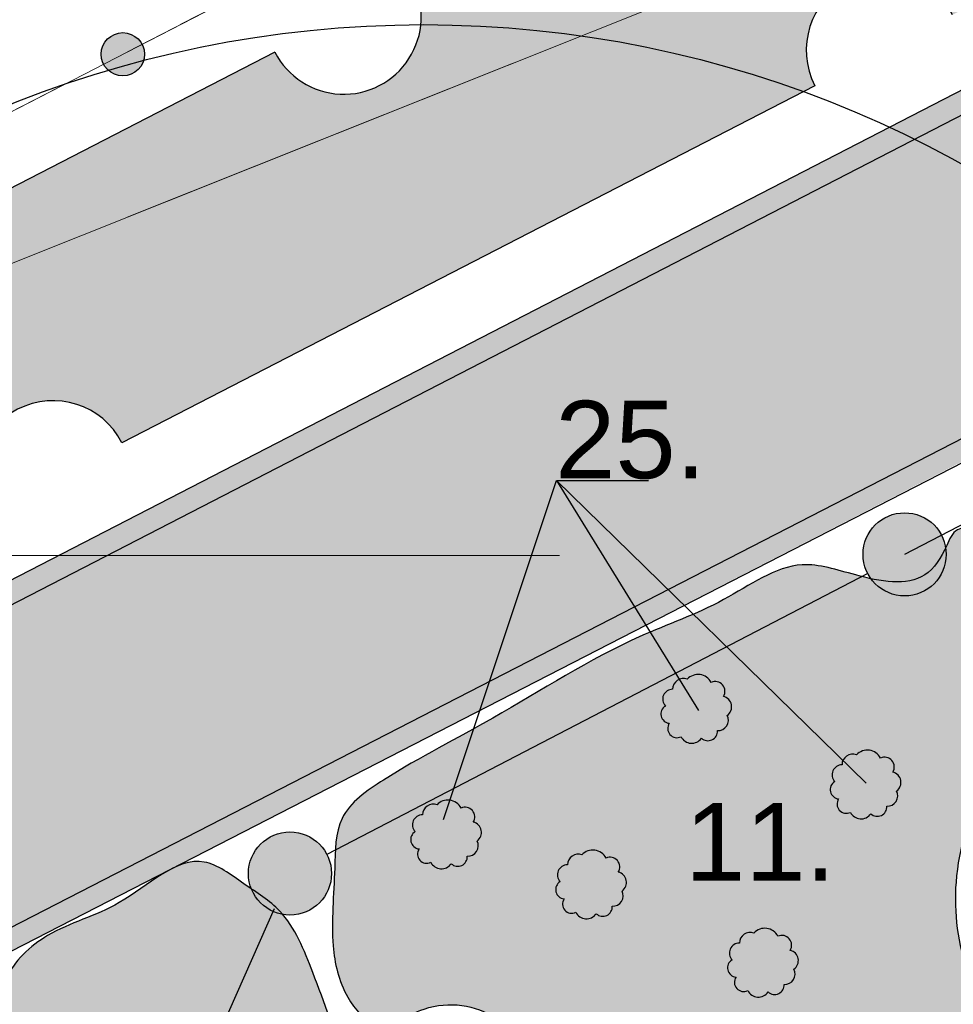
# Model space of a CAD drawing. Extents: x 5491059 to 5491327, y 5912942 to 5913063.
# Tile 25 of 49: x 5491200.55 to 5491203.92, y 5912998.38 to 5913001.93. Entities that reach past the tile are written whole.
import ezdxf

# ---------------------------------------------------------------- set-up
doc = ezdxf.new("R2010")
doc.units = 0
doc.linetypes.add('PRZER1-1', pattern=[1, 0.5, -0.5])
doc.linetypes.add('PRZER3-1', pattern=[2, 1.5, -0.5])
doc.layers.get('0').update_dxf_attribs({"linetype": 'CONTINUOUS'})
for name, color, linetype in [('AK_mała architektura', 7, 'CONTINUOUS'), ('AK_nawierzchnie', 21, 'CONTINUOUS'), ('AK_ogordzenie', 7, 'CONTINUOUS'), ('AK_pomocnicza', 7, 'CONTINUOUS'), ('AK_rośliny', 7, 'CONTINUOUS')]:
    doc.layers.add(name, color=color, linetype=linetype)
for name, color, linetype, lineweight in [('GESDZI', 7, 'CONTINUOUS', 18), ('GESKKL', 82, 'CONTINUOUS', 18), ('GESUZY', 96, 'CONTINUOUS', 18), ('GSSOTW', 7, 'CONTINUOUS', 18), ('Siatka krzyży', 7, 'CONTINUOUS', 18)]:
    doc.layers.add(name, color=color, linetype=linetype, lineweight=lineweight)
doc.styles.get("Standard").update_dxf_attribs({"font": 'txt.shx'})
doc.linetypes.add('OGRODZENIE2', pattern='A,6.35,-2.54,[132,ltypeshp.shx,S=2.54,R=0,X=-2.54,Y=0],-2.54,25.4', length=36.83)

# ---------------------------------------------------------------- blocks, each defined once
blk = doc.blocks.new('2')
at = {"linetype": 'Continuous', "lineweight": -3, "transparency": 33554534}
h = blk.add_hatch(color=97, dxfattribs=at)
h.dxf.hatch_style = 1
edge = h.paths.add_edge_path()
edge.add_line((5491222.5159, 5913012.815), (5491222.9739, 5913011.926))
edge.add_line((5491222.9739, 5913011.926), (5491221.828, 5913011.3356))
edge.add_arc((5491221.5794, 5913011.2075), 0.2797, 27.2589, 207.2589)
edge.add_line((5491221.3308, 5913011.0794), (5491218.8296, 5913009.7908))
edge.add_arc((5491218.581, 5913009.6627), 0.2797, 27.2589, 207.2589)
edge.add_line((5491218.3324, 5913009.5346), (5491215.8313, 5913008.2459))
edge.add_arc((5491215.5827, 5913008.1178), 0.2797, 27.2589, 207.2589)
edge.add_line((5491215.3341, 5913007.9898), (5491212.833, 5913006.7011))
edge.add_arc((5491212.5844, 5913006.573), 0.2797, 27.2589, 207.2589)
edge.add_line((5491212.3358, 5913006.4449), (5491209.8346, 5913005.1563))
edge.add_arc((5491209.586, 5913005.0282), 0.2797, 27.2589, 207.2589)
edge.add_line((5491209.3374, 5913004.9001), (5491206.8363, 5913003.6114))
edge.add_arc((5491206.5877, 5913003.4833), 0.2797, 27.2589, 207.2589)
edge.add_line((5491206.3391, 5913003.3553), (5491203.838, 5913002.0666))
edge.add_arc((5491203.5894, 5913001.9385), 0.2797, 27.2589, 207.2589)
edge.add_line((5491203.3408, 5913001.8104), (5491200.8396, 5913000.5218))
edge.add_arc((5491200.591, 5913000.3937), 0.2797, 27.2589, 207.2589)
edge.add_line((5491200.3424, 5913000.2656), (5491197.8413, 5912998.9769))
edge.add_arc((5491197.5927, 5912998.8488), 0.2797, 27.2589, 207.2589)
edge.add_line((5491197.3441, 5912998.7208), (5491196.4819, 5912998.2765))
edge.add_line((5491196.4819, 5912998.2765), (5491196.0239, 5912999.1655))
edge.add_line((5491196.0239, 5912999.1655), (5491198.3935, 5913000.3864))
edge.add_arc((5491198.6421, 5913000.5144), 0.2797, 207.2589, 387.2589)
edge.add_line((5491198.8907, 5913000.6425), (5491201.3918, 5913001.9312))
edge.add_arc((5491201.6404, 5913002.0593), 0.2797, 207.2589, 387.2589)
edge.add_line((5491201.889, 5913002.1874), (5491204.3902, 5913003.476))
edge.add_arc((5491204.6388, 5913003.6041), 0.2797, 207.2589, 387.2589)
edge.add_line((5491204.8874, 5913003.7322), (5491207.3885, 5913005.0209))
edge.add_arc((5491207.6371, 5913005.1489), 0.2797, 207.2589, 387.2589)
edge.add_line((5491207.8857, 5913005.277), (5491210.3868, 5913006.5657))
edge.add_arc((5491210.6354, 5913006.6938), 0.2797, 207.2589, 387.2589)
edge.add_line((5491210.884, 5913006.8219), (5491213.3852, 5913008.1105))
edge.add_arc((5491213.6338, 5913008.2386), 0.2797, 207.2589, 387.2589)
edge.add_line((5491213.8824, 5913008.3667), (5491216.3835, 5913009.6554))
edge.add_arc((5491216.6321, 5913009.7834), 0.2797, 207.2589, 387.2589)
edge.add_line((5491216.8807, 5913009.9115), (5491219.3818, 5913011.2002))
edge.add_arc((5491219.6304, 5913011.3283), 0.2797, 207.2589, 387.2589)
edge.add_line((5491219.879, 5913011.4564), (5491222.5159, 5913012.815))
at = {"layer": 'AK_nawierzchnie', "color": 18, "linetype": 'Continuous', "true_color": 0x000000}
for p, q in [((5491201.3918, 5913001.9312), (5491198.8907, 5913000.6425)), ((5491203.3408, 5913001.8104), (5491200.8396, 5913000.5218))]:
    blk.add_line(p, q, dxfattribs=at)
for centre, start, end in [((5491203.5894, 5913001.9385), 27.2589, 207.2589), ((5491201.6404, 5913002.0593), 207.2589, 27.2589), ((5491200.591, 5913000.3937), 27.2589, 207.2589)]:
    blk.add_arc(centre, 0.2797, start, end, dxfattribs=at)
blk = doc.blocks.new('1-flat-1')
at = {"layer": 'AK_nawierzchnie', "linetype": 'Continuous', "lineweight": -3, "true_color": 0xc7c8ca, "transparency": 33554534}
h = blk.add_hatch(color=9, dxfattribs=at)
h.dxf.hatch_style = 1
h.paths.add_polyline_path([(5491295.9612, 5913015.6875), (5491295.8796, 5913015.7342), (5491283.2886, 5913009.2468, 0.339514), (5491283.1534, 5913008.5809), (5491283.6667, 5913007.6484), (5491283.7332, 5913007.6933), (5491283.2253, 5913008.616, -0.339514), (5491283.3411, 5913009.1865)])
h.paths.add_polyline_path([(5491294.8079, 5913016.3478), (5491294.7264, 5913016.3944), (5491282.0106, 5913009.8416, 0.334526), (5491281.1458, 5913006.8458), (5491281.5065, 5913006.1922), (5491281.5731, 5913006.2371), (5491281.2158, 5913006.8845, -0.331158), (5491282.0473, 5913009.7705)])
h.paths.add_polyline_path([(5491283.7332, 5913007.6933), (5491283.6667, 5913007.6484), (5491286.7956, 5913001.9641), (5491286.8675, 5913001.9992)])
h.paths.add_polyline_path([(5491281.5731, 5913006.2371), (5491281.5065, 5913006.1922), (5491284.4667, 5913000.8296), (5491284.5387, 5913000.8647)])
at = {"layer": 'AK_nawierzchnie', "linetype": 'Continuous', "lineweight": -3, "transparency": 33554534}
h = blk.add_hatch(color=254, dxfattribs=at)
h.dxf.hatch_style = 1
h.paths.add_polyline_path([(5491295.8296, 5913015.6948), (5491294.7613, 5913016.3237), (5491283.6114, 5913010.5767), (5491284.7753, 5913010.0112)])
h.paths.add_polyline_path([(5491283.1534, 5913008.5809, -0.339514), (5491283.2886, 5913009.2468), (5491284.7753, 5913010.0112), (5491283.6114, 5913010.5767), (5491282.0473, 5913009.7705, 0.331158), (5491281.2158, 5913006.8845), (5491281.9014, 5913005.6424), (5491284.1049, 5913006.8524)])
h.paths.add_polyline_path([(5491284.1049, 5913006.8524), (5491281.9014, 5913005.6424), (5491287.5028, 5912995.4948, 0.411705), (5491288.8552, 5912995.1024), (5491289.2943, 5912995.3415, 0.416845), (5491289.6899, 5912996.7059)])
at = {"layer": 'AK_nawierzchnie', "color": 18, "linetype": 'Continuous', "lineweight": -3, "true_color": 0x000000}
for p, q in [((5491306.1929, 5913022.3034), (5491282.0106, 5913009.8416)), ((5491306.2277, 5913022.2313), (5491282.0473, 5913009.7705)), ((5491304.1811, 5913019.9887), (5491283.2886, 5913009.2468)), ((5491304.2177, 5913019.9176), (5491283.3411, 5913009.1865))]:
    blk.add_line(p, q, dxfattribs=at)
blk = doc.blocks.new('*U37')
at = {"layer": 'AK_rośliny', "linetype": 'OGRODZENIE2', "lineweight": -3, "true_color": 0x636466}
h = blk.add_hatch(color=251, dxfattribs=at)
h.dxf.hatch_style = 1
edge = h.paths.add_edge_path()
edge.add_arc((0.3089, -0.0005), 0.0782, -27.2589, 332.7411)
at = {"layer": 'AK_rośliny', "linetype": 'OGRODZENIE2', "lineweight": -3}
blk.add_circle((0.3089, -0.0005, -10.06), 0.0782, dxfattribs=at)
blk = doc.blocks.new('*U38')
at = {"layer": 'AK_mała architektura', "color": 0, "linetype": 'ByBlock', "lineweight": -2, "transparency": 16777216, "rotation": 27.25889615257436}
blk.add_blockref('*U37', (5491200.6493, 5913001.6685, 10.0636), dxfattribs=at)
blk = doc.blocks.new('3')
blk.add_circle((5491286.5479, 5913013.7819), 4)

msp = doc.modelspace()

# ---------------------------------------------------------------- hatches: boundary and pattern name
at = {"layer": 'AK_ogordzenie', "linetype": 'Continuous', "lineweight": -3, "true_color": 0x6a473c, "transparency": 33554597}
h = msp.add_hatch(color=17, dxfattribs=at)
h.dxf.hatch_style = 1
edge = h.paths.add_edge_path()
edge.add_arc((5491203.74603, 5913000.0045), 0.15, 0.56788, 360.56788)
h = msp.add_hatch(color=17, dxfattribs=at)
h.dxf.hatch_style = 1
edge = h.paths.add_edge_path()
edge.add_arc((5491201.52728, 5912998.85247), 0.15, 0.56788, 360.56788)
at = {"layer": 'AK_rośliny', "linetype": 'OGRODZENIE2', "lineweight": -3, "true_color": 0xad9f8a, "transparency": 33554534}
h = msp.add_hatch(color=253, dxfattribs=at)
h.dxf.hatch_style = 1
edge = h.paths.add_edge_path()
edge.add_spline(control_points=[(5491205.79361, 5913000.74172), (5491205.77255, 5913000.68024), (5491205.72707, 5913000.54743), (5491205.70609, 5913000.30937), (5491205.73181, 5913000.06744), (5491205.88248, 5912999.87119), (5491206.03477, 5912999.73761), (5491206.20363, 5912999.69098), (5491206.34523, 5912999.70616), (5491206.37512, 5912999.57373), (5491206.22599, 5912999.522), (5491206.06533, 5912999.41083), (5491205.84794, 5912999.2596), (5491205.76635, 5912999.08558), (5491205.65362, 5912999.0128), (5491205.54885, 5912999.0949), (5491205.49316, 5912999.24499), (5491205.32236, 5912999.4268), (5491205.0575, 5912999.52401), (5491204.83789, 5912999.56706), (5491204.71504, 5912999.58529), (5491204.62355, 5912999.60012), (5491204.72834, 5912999.8184), (5491204.60909, 5913000.07003), (5491204.35296, 5913000.15173), (5491204.15649, 5913000.15874), (5491204.03955, 5913000.13347), (5491203.9031, 5913000.21224), (5491204.24437, 5913000.34865), (5491204.49597, 5913000.46716), (5491204.97601, 5913000.70681), (5491205.33886, 5913000.93157), (5491205.61524, 5913001.08958), (5491205.80039, 5913001.04144), (5491205.87645, 5913000.91601), (5491205.83257, 5913000.82345), (5491205.81036, 5913000.76051), (5491205.79776, 5913000.74638), (5491205.79361, 5913000.74172)], knot_values=[0, 0, 0, 0, 0.194092, 0.4192689, 0.7168533, 0.8897098, 1.1526264, 1.2996782, 1.4251299, 1.5103093, 1.5966375, 1.8334524, 2.1357146, 2.3560282, 2.3960318, 2.5152871, 2.665523, 2.8993367, 3.2228759, 3.5026325, 3.5563925, 3.611982, 3.7351124, 4.0747953, 4.3556035, 4.4905475, 4.6664926, 4.7050434, 4.9036308, 5.2841402, 5.872671, 6.3562571, 6.6226915, 6.7777821, 6.8765797, 7.0192316, 7.0570327, 7.0756179, 7.0756179, 7.0756179, 7.0756179], degree=3, periodic=0)
at = {"layer": 'AK_rośliny', "linetype": 'OGRODZENIE2', "lineweight": -3, "true_color": 0xaad095, "transparency": 33554534}
h = msp.add_hatch(color=253, dxfattribs=at)
h.dxf.hatch_style = 1
edge = h.paths.add_edge_path()
edge.add_spline(control_points=[(5491203.98588, 5913000.09949), (5491204.04435, 5913000.10434), (5491204.16712, 5913000.11452), (5491204.32806, 5913000.09287), (5491204.47516, 5913000.06811), (5491204.59739, 5912999.98551), (5491204.6281, 5912999.83535), (5491204.66155, 5912999.68017), (5491204.50548, 5912999.52138), (5491204.24122, 5912999.46472), (5491204.01435, 5912999.17728), (5491203.90836, 5912998.84014), (5491203.94962, 5912998.51189), (5491204.10254, 5912998.23926), (5491204.28486, 5912997.99595), (5491204.54897, 5912997.96041), (5491204.63938, 5912997.76881), (5491204.48778, 5912997.59198), (5491204.43133, 5912997.33575), (5491204.31057, 5912997.15336), (5491204.21688, 5912996.97584), (5491203.90475, 5912997.04041), (5491203.54566, 5912997.05646), (5491203.10826, 5912997.08897), (5491202.83723, 5912997.09154), (5491202.65925, 5912997.03864), (5491202.55252, 5912997.18386), (5491202.42889, 5912997.25883), (5491202.2818, 5912997.39452), (5491202.33445, 5912997.62804), (5491202.57292, 5912997.79933), (5491202.40461, 5912998.07991), (5491202.31958, 5912998.3608), (5491202.03069, 5912998.40376), (5491201.84481, 5912998.2641), (5491201.71125, 5912998.42104), (5491201.66931, 5912998.61885), (5491201.69192, 5912998.83407), (5491201.68906, 5912999.07231), (5491201.94071, 5912999.24534), (5491202.30423, 5912999.42681), (5491202.70227, 5912999.68844), (5491203.08815, 5912999.81915), (5491203.33799, 5913000.00446), (5491203.58012, 5912999.92142), (5491203.80528, 5912999.87804), (5491203.89157, 5913000.01278), (5491203.92024, 5913000.0919), (5491203.96137, 5913000.1008), (5491203.978, 5913000.09991), (5491203.98588, 5913000.09949)], knot_values=[0, 0, 0, 0, 0.1755403, 0.36862, 0.484274, 0.6239774, 0.7746668, 0.9336159, 1.0628638, 1.3856408, 1.7209744, 2.0977992, 2.4281633, 2.6749438, 3.0388753, 3.2876192, 3.3919072, 3.6053309, 3.8969351, 4.179502, 4.2779987, 4.4476213, 4.9906148, 5.4575987, 5.7229794, 5.8294695, 5.9610264, 6.1943051, 6.2879963, 6.5335726, 6.7804097, 7.051702, 7.3604429, 7.6167278, 7.7994038, 7.9380139, 8.1307194, 8.4113355, 8.5932603, 8.7974323, 9.2511558, 9.8580278, 10.1878756, 10.4977462, 10.6949812, 10.9439925, 11.0763746, 11.1451617, 11.1716207, 11.1954194, 11.1954194, 11.1954194, 11.1954194], degree=3, periodic=0)
at = {"layer": 'AK_rośliny', "linetype": 'Continuous', "lineweight": -3, "true_color": 0x9e247b, "transparency": 33554534}
h = msp.add_hatch(color=224, dxfattribs=at)
h.dxf.hatch_style = 1
edge = h.paths.add_edge_path()
edge.add_arc((5491202.9476, 5912999.51728), 0.03891, 69.67239, 179.67239)
edge.add_arc((5491202.90843, 5912999.48171), 0.03579, 89.57149, 223.53699)
edge.add_arc((5491202.89984, 5912999.42817), 0.03371, 120.98194, 264.48693)
edge.add_arc((5491202.92393, 5912999.37584), 0.03316, 145.51091, 296.90909)
edge.add_arc((5491202.97724, 5912999.36545), 0.04283, 206.60392, 325.38087)
edge.add_arc((5491203.03598, 5912999.3664), 0.03452, 227.09348, 363.42528)
edge.add_arc((5491203.07241, 5912999.40599), 0.03758, 266.98592, 387.16033)
edge.add_arc((5491203.08349, 5912999.45411), 0.0382, 305.83676, 436.86288)
edge.add_arc((5491203.09217, 5912999.49131), 0.00000000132, 135, 225)
edge.add_arc((5491203.06231, 5912999.50992), 0.03518, 328.06677, 474.01404)
edge.add_arc((5491203.00043, 5912999.51724), 0.05365, 27.54979, 137.10545)
h = msp.add_hatch(color=224, dxfattribs=at)
h.dxf.hatch_style = 1
edge = h.paths.add_edge_path()
edge.add_arc((5491203.55891, 5912999.24427), 0.03891, 69.67239, 179.67239)
edge.add_arc((5491203.51973, 5912999.20871), 0.03579, 89.57149, 223.53699)
edge.add_arc((5491203.51114, 5912999.15516), 0.03371, 120.98194, 264.48693)
edge.add_arc((5491203.53524, 5912999.10283), 0.03316, 145.51091, 296.90909)
edge.add_arc((5491203.58854, 5912999.09244), 0.04283, 206.60392, 325.38087)
edge.add_arc((5491203.64728, 5912999.09339), 0.03452, 227.09348, 363.42528)
edge.add_arc((5491203.68371, 5912999.13299), 0.03758, 266.98592, 387.16033)
edge.add_arc((5491203.69479, 5912999.18111), 0.0382, 305.83676, 436.86288)
edge.add_arc((5491203.70347, 5912999.2183), 0.00000000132, 135, 225)
edge.add_arc((5491203.67361, 5912999.23691), 0.03518, 328.06677, 474.01404)
edge.add_arc((5491203.61173, 5912999.24423), 0.05365, 27.54979, 137.10545)
h = msp.add_hatch(color=224, dxfattribs=at)
h.dxf.hatch_style = 1
edge = h.paths.add_edge_path()
edge.add_arc((5491202.04455, 5912999.06381), 0.03891, 69.67239, 179.67239)
edge.add_arc((5491202.00537, 5912999.02825), 0.03579, 89.57149, 223.53699)
edge.add_arc((5491201.99678, 5912998.9747), 0.03371, 120.98194, 264.48693)
edge.add_arc((5491202.02088, 5912998.92237), 0.03316, 145.51091, 296.90909)
edge.add_arc((5491202.07418, 5912998.91198), 0.04283, 206.60392, 325.38087)
edge.add_arc((5491202.13292, 5912998.91293), 0.03452, 227.09348, 363.42528)
edge.add_arc((5491202.16935, 5912998.95252), 0.03758, 266.98592, 387.16033)
edge.add_arc((5491202.18043, 5912999.00065), 0.0382, 305.83676, 436.86288)
edge.add_arc((5491202.18911, 5912999.03784), 0.00000000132, 135, 225)
edge.add_arc((5491202.15925, 5912999.05645), 0.03518, 328.06677, 474.01404)
edge.add_arc((5491202.09737, 5912999.06377), 0.05365, 27.54979, 137.10545)
at = {"layer": 'AK_rośliny', "linetype": 'Continuous', "lineweight": -3, "true_color": 0xd19cc7, "transparency": 33554534}
h = msp.add_hatch(color=9, dxfattribs=at)
h.dxf.hatch_style = 1
edge = h.paths.add_edge_path()
edge.add_spline(control_points=[(5491202.61442, 5912996.94146), (5491202.6095, 5912996.8971), (5491202.59538, 5912996.76974), (5491202.49268, 5912996.56004), (5491202.22199, 5912996.4489), (5491201.92736, 5912996.35925), (5491201.66051, 5912996.3844), (5491201.38302, 5912996.41159), (5491201.23241, 5912996.79193), (5491201.04761, 5912997.09408), (5491200.82637, 5912997.57404), (5491200.62756, 5912997.90292), (5491200.48183, 5912998.25747), (5491200.46996, 5912998.48226), (5491200.66703, 5912998.66192), (5491200.92992, 5912998.72041), (5491201.1664, 5912998.96202), (5491201.36157, 5912998.81122), (5491201.52533, 5912998.71133), (5491201.66817, 5912998.34996), (5491201.81324, 5912997.92632), (5491201.91771, 5912997.47707), (5491202.13281, 5912997.29728), (5491202.31904, 5912997.2589), (5491202.46319, 5912997.14146), (5491202.61028, 5912997.05597), (5491202.61346, 5912996.96788), (5491202.61442, 5912996.94146)], knot_values=[0, 0, 0, 0, 0.1342926, 0.3855847, 0.6492182, 0.9796485, 1.2999871, 1.4603227, 1.7662659, 2.3752196, 2.5868326, 3.3416673, 3.5225401, 3.7438591, 3.9613265, 4.2462824, 4.585973, 4.7490451, 4.9118138, 5.163106, 5.8551707, 6.3142323, 6.4716381, 6.6689663, 6.8635454, 7.041769, 7.1181443, 7.1181443, 7.1181443, 7.1181443], degree=3, periodic=0)
at = {"layer": 'AK_rośliny', "linetype": 'Continuous', "lineweight": -3, "true_color": 0x9e247b, "transparency": 33554534}
h = msp.add_hatch(color=224, dxfattribs=at)
h.dxf.hatch_style = 1
edge = h.paths.add_edge_path()
edge.add_arc((5491202.56786, 5912998.88335), 0.03891, 69.67239, 179.67239)
edge.add_arc((5491202.52869, 5912998.84779), 0.03579, 89.57149, 223.53699)
edge.add_arc((5491202.52009, 5912998.79424), 0.03371, 120.98194, 264.48693)
edge.add_arc((5491202.54419, 5912998.74191), 0.03316, 145.51091, 296.90909)
edge.add_arc((5491202.59749, 5912998.73152), 0.04283, 206.60392, 325.38087)
edge.add_arc((5491202.65624, 5912998.73247), 0.03452, 227.09348, 363.42528)
edge.add_arc((5491202.69267, 5912998.77206), 0.03758, 266.98592, 387.16033)
edge.add_arc((5491202.70374, 5912998.82018), 0.0382, 305.83676, 436.86288)
edge.add_arc((5491202.71242, 5912998.85738), 0.00000000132, 135, 225)
edge.add_arc((5491202.68256, 5912998.87599), 0.03518, 328.06677, 474.01404)
edge.add_arc((5491202.62068, 5912998.88331), 0.05365, 27.54979, 137.10545)
at = {"layer": 'AK_rośliny', "linetype": 'Continuous', "lineweight": -3, "true_color": 0x2f6339, "transparency": 33554534}
h = msp.add_hatch(dxfattribs=at)
h.set_pattern_fill('ANSI38', color=119, scale=0.09)
h.set_pattern_definition([(45, (5491200.9552, 5912991.19505), (-0.202056, 0.202056), []), (135, (5491200.9552, 5912991.19505), (-0.606167, 0.202056), [0.714375, -0.428625])])
edge = h.paths.add_edge_path()
edge.add_arc((5491196.76553, 5912997.94177), 0.13233, 153.85694, 263.85694)
edge.add_arc((5491196.9555, 5912997.71), 0.2274, 153.85694, 263.85694)
edge.add_arc((5491197.13373, 5912997.38448), 0.22565, 153.85694, 263.85694)
edge.add_arc((5491197.223, 5912997.10446), 0.12634, 153.85694, 263.85694)
edge.add_arc((5491197.3729, 5912996.89863), 0.18205, 153.85694, 263.85694)
edge.add_arc((5491197.5596, 5912996.61643), 0.22968, 153.85694, 263.85694)
edge.add_arc((5491197.68638, 5912996.31379), 0.16861, 153.85694, 263.85694)
edge.add_arc((5491197.87692, 5912996.04377), 0.23235, 153.85694, 263.85694)
edge.add_arc((5491198.03921, 5912995.72089), 0.20848, 153.85694, 263.85694)
edge.add_arc((5491198.16433, 5912995.44124), 0.16424, 153.85694, 263.85694)
edge.add_arc((5491198.30008, 5912995.2027), 0.17079, 153.85694, 263.85694)
edge.add_arc((5491198.41176, 5912994.96909), 0.14478, 153.85694, 263.85694)
edge.add_arc((5491198.5878, 5912994.73114), 0.21335, 153.85694, 263.85694)
edge.add_arc((5491198.73003, 5912994.438), 0.18387, 153.85694, 263.85694)
edge.add_arc((5491198.92058, 5912994.152), 0.23418, 153.85694, 263.85694)
edge.add_arc((5491199.03753, 5912993.84946), 0.1582, 153.85694, 263.85694)
edge.add_arc((5491199.21581, 5912993.59635), 0.21745, 153.85694, 263.85694)
edge.add_arc((5491199.36355, 5912993.29621), 0.1905, 153.85694, 263.85694)
edge.add_arc((5491199.52236, 5912993.01885), 0.19962, 153.85694, 263.85694)
edge.add_arc((5491199.66228, 5912992.74121), 0.17966, 153.85694, 263.85694)
edge.add_arc((5491199.78288, 5912992.49396), 0.15575, 153.85694, 263.85694)
edge.add_arc((5491199.97062, 5912992.23877), 0.2277, 153.85694, 263.85694)
edge.add_arc((5491200.1294, 5912991.92248), 0.20402, 153.85694, 263.85694)
edge.add_arc((5491200.26799, 5912991.64089), 0.1787, 153.85694, 263.85694)
edge.add_arc((5491200.39428, 5912991.39184), 0.16199, 153.85694, 263.85694)
edge.add_arc((5491200.55922, 5912991.14131), 0.20304, 153.85694, 263.85694)
edge.add_arc((5491200.68011, 5912990.86943), 0.15887, 153.85694, 263.85694)
edge.add_arc((5491200.8521, 5912990.61871), 0.21052, 153.85694, 263.85694)
edge.add_arc((5491200.95631, 5912990.34719), 0.14119, 153.85694, 263.85694)
edge.add_arc((5491201.05553, 5912990.1507), 0.12735, 153.85694, 263.85694)
edge.add_arc((5491201.19357, 5912989.94964), 0.16896, 153.85694, 263.85694)
edge.add_arc((5491201.38556, 5912989.67854), 0.23401, 153.85694, 263.85694)
edge.add_arc((5491201.54592, 5912989.35487), 0.20653, 153.85694, 263.85694)
edge.add_arc((5491201.63827, 5912989.09336), 0.12749, 153.85694, 263.85694)
edge.add_arc((5491201.74664, 5912988.90671), 0.13592, 153.85694, 263.85694)
edge.add_arc((5491201.85185, 5912988.71279), 0.13341, 153.85694, 263.85694)
edge.add_arc((5491201.9558, 5912988.52212), 0.13169, 153.85694, 263.85694)
edge.add_arc((5491202.09818, 5912988.31438), 0.17431, 153.85694, 263.85694)
edge.add_arc((5491202.27381, 5912988.04572), 0.21642, 153.85694, 263.85694)
edge.add_arc((5491202.39919, 5912987.75763), 0.16547, 153.85694, 263.85694)
edge.add_arc((5491202.50936, 5912987.53035), 0.14245, 153.85697, 263.85697)
edge.add_arc((5491202.63083, 5912987.32162), 0.15229, 153.85698, 263.85698)
edge.add_arc((5491202.73152, 5912987.11278), 0.13032, 153.85705, 263.85704)
edge.add_arc((5491202.94012, 5912986.87397), 0.24791, 153.85728, 263.85728)
edge.add_arc((5491203.095, 5912986.53845), 0.20207, 153.85785, 263.85785)
edge.add_arc((5491203.26438, 5912986.2438), 0.21276, 153.8594, 263.85939)
edge.add_arc((5491203.45202, 5912985.92903), 0.23436, 153.86727, 263.86727)
edge.add_arc((5491203.58798, 5912985.61709), 0.17931, 153.88336, 263.88336)
edge.add_arc((5491203.78359, 5912985.3337), 0.23906, 153.91924, 263.91924)
edge.add_arc((5491203.90992, 5912985.02211), 0.16869, 154.02578, 264.02578)
edge.add_arc((5491204.1094, 5912984.75388), 0.23916, 155.1645, 265.1645)
edge.add_arc((5491204.27484, 5912984.4338), 0.20282, 156.22116, 266.22116)
edge.add_arc((5491204.45798, 5912984.1433), 0.21536, 155.84513, 265.84513)
edge.add_arc((5491204.65989, 5912983.82827), 0.23949, 155.25895, 265.25895)
edge.add_arc((5491204.81649, 5912983.71245), 0.21496, 214.85436, 324.85436)
edge.add_arc((5491205.01475, 5912983.72609), 0.13922, 260.70748, 370.70748)
edge.add_arc((5491205.06775, 5912983.94892), 0.21405, 293.04359, 403.04359)
edge.add_arc((5491205.08169, 5912984.13152), 0.14709, 345.63088, 455.63088)
edge.add_arc((5491204.83783, 5912984.26248), 0.22994, 3.84807, 113.84807)
edge.add_arc((5491204.62027, 5912984.52993), 0.13707, 335.36277, 445.36276)
edge.add_arc((5491204.50762, 5912984.72472), 0.13673, 334.82143, 444.82143)
edge.add_arc((5491204.33106, 5912984.95224), 0.20983, 334.19275, 444.19274)
edge.add_arc((5491204.20842, 5912985.23056), 0.15981, 334.19275, 444.19275)
edge.add_arc((5491204.04231, 5912985.4777), 0.20247, 334.19275, 444.19275)
edge.add_arc((5491203.94596, 5912985.73563), 0.12979, 334.19275, 444.19274)
edge.add_arc((5491203.80322, 5912985.94012), 0.17314, 334.19275, 444.19274)
edge.add_arc((5491203.67882, 5912986.181), 0.15764, 334.19275, 444.19275)
edge.add_arc((5491203.55543, 5912986.40521), 0.15478, 334.19275, 444.19275)
edge.add_arc((5491203.35668, 5912986.66288), 0.23816, 334.19275, 444.19275)
edge.add_arc((5491203.22747, 5912986.97395), 0.17029, 334.19274, 444.19275)
edge.add_arc((5491203.09711, 5912987.21474), 0.16395, 334.19275, 444.19275)
edge.add_arc((5491202.89929, 5912987.48153), 0.23816, 334.19275, 444.19275)
edge.add_arc((5491202.79591, 5912987.78011), 0.1416, 334.19275, 444.19275)
edge.add_arc((5491202.59692, 5912988.02414), 0.23696, 334.19275, 444.19275)
edge.add_arc((5491202.46867, 5912988.33349), 0.16909, 334.19275, 444.19275)
edge.add_arc((5491202.37128, 5912988.55708), 0.12718, 334.19275, 444.19275)
edge.add_arc((5491202.20591, 5912988.7698), 0.19798, 334.19275, 444.19275)
edge.add_arc((5491202.02759, 5912989.06269), 0.22033, 334.19275, 444.19275)
edge.add_arc((5491201.89394, 5912989.3573), 0.17322, 334.19275, 444.19274)
edge.add_arc((5491201.78772, 5912989.58947), 0.13745, 334.19275, 444.19275)
edge.add_arc((5491201.62711, 5912989.81061), 0.19386, 334.19275, 444.19275)
edge.add_arc((5491201.42845, 5912990.10902), 0.24245, 334.19275, 444.19275)
edge.add_arc((5491201.28912, 5912990.42946), 0.18202, 334.19275, 444.19275)
edge.add_arc((5491201.13173, 5912990.69557), 0.19529, 334.19275, 444.19274)
edge.add_arc((5491200.96359, 5912990.98071), 0.20871, 334.19275, 444.19275)
edge.add_arc((5491200.82445, 5912991.26585), 0.17801, 334.19275, 444.19275)
edge.add_arc((5491200.68982, 5912991.51676), 0.16955, 334.19275, 444.19275)
edge.add_arc((5491200.57051, 5912991.75144), 0.15159, 334.19275, 444.19275)
edge.add_arc((5491200.41725, 5912991.98378), 0.18727, 334.19275, 444.19275)
edge.add_arc((5491200.307, 5912992.23257), 0.14351, 334.19275, 444.19275)
edge.add_arc((5491200.10033, 5912992.48231), 0.2457, 334.19275, 444.19275)
edge.add_arc((5491199.91879, 5912992.82656), 0.22926, 334.19264, 444.19263)
edge.add_arc((5491199.73302, 5912993.1557), 0.23212, 334.19235, 444.19235)
edge.add_arc((5491199.58054, 5912993.47172), 0.19547, 334.19151, 444.19151)
edge.add_arc((5491199.41405, 5912993.75628), 0.20691, 334.1879, 444.1879)
edge.add_arc((5491199.24891, 5912994.05221), 0.20675, 334.17055, 444.17055)
edge.add_arc((5491199.08662, 5912994.34672), 0.20368, 334.14284, 444.14284)
edge.add_arc((5491198.89336, 5912994.65363), 0.23811, 334.02156, 444.02156)
edge.add_arc((5491198.73665, 5912994.97997), 0.20239, 333.74777, 443.74777)
edge.add_arc((5491198.54676, 5912995.28874), 0.23767, 333.08526, 443.08526)
edge.add_arc((5491198.45056, 5912995.59184), 0.14174, 331.71534, 441.71534)
edge.add_arc((5491198.29407, 5912995.83901), 0.2067, 328.85439, 438.85439)
edge.add_arc((5491198.16819, 5912996.15284), 0.19957, 326.19719, 436.19719)
edge.add_arc((5491198.08319, 5912996.44512), 0.16518, 323.40536, 433.40536)
edge.add_arc((5491197.97772, 5912996.76209), 0.22017, 313.89176, 423.89177)
edge.add_arc((5491197.97884, 5912997.08318), 0.15619, 307.8187, 417.8187)
edge.add_arc((5491197.9546, 5912997.41908), 0.23028, 297.80611, 407.80611)
edge.add_arc((5491198.03162, 5912997.80776), 0.23148, 289.60023, 399.60023)
edge.add_arc((5491198.17631, 5912998.08133), 0.13044, 284.96087, 394.96087)
edge.add_arc((5491198.23631, 5912998.35104), 0.20053, 283.52419, 393.52419)
edge.add_arc((5491198.3115, 5912998.66656), 0.22448, 294.18887, 404.18887)
edge.add_arc((5491198.3451, 5912998.74157), 0.15119, 32.60054, 142.60054)
edge.add_arc((5491198.12152, 5912998.65007), 0.21052, 60.55839, 170.55839)
edge.add_arc((5491197.83673, 5912998.53229), 0.17072, 63.14467, 173.14467)
edge.add_arc((5491197.59517, 5912998.41021), 0.15964, 63.16728, 173.16728)
edge.add_arc((5491197.36199, 5912998.27948), 0.16731, 63.49518, 173.49518)
edge.add_arc((5491197.13506, 5912998.17658), 0.13613, 63.52147, 173.52147)
edge.add_arc((5491196.89044, 5912997.9724), 0.24527, 63.5216, 173.5216)
at = {"layer": 'AK_rośliny', "linetype": 'Continuous', "lineweight": -3, "true_color": 0x9e247b, "transparency": 33554534}
h = msp.add_hatch(color=224, dxfattribs=at)
h.dxf.hatch_style = 1
edge = h.paths.add_edge_path()
edge.add_arc((5491203.18842, 5912998.60109), 0.03891, 69.67239, 179.67239)
edge.add_arc((5491203.14925, 5912998.56552), 0.03579, 89.57149, 223.53699)
edge.add_arc((5491203.14066, 5912998.51198), 0.03371, 120.98194, 264.48693)
edge.add_arc((5491203.16475, 5912998.45965), 0.03316, 145.51091, 296.90909)
edge.add_arc((5491203.21805, 5912998.44926), 0.04283, 206.60392, 325.38087)
edge.add_arc((5491203.2768, 5912998.45021), 0.03452, 227.09348, 363.42528)
edge.add_arc((5491203.31323, 5912998.4898), 0.03758, 266.98592, 387.16033)
edge.add_arc((5491203.3243, 5912998.53792), 0.0382, 305.83676, 436.86288)
edge.add_arc((5491203.33299, 5912998.57512), 0.00000000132, 135, 225)
edge.add_arc((5491203.30313, 5912998.59373), 0.03518, 328.06677, 474.01404)
edge.add_arc((5491203.24124, 5912998.60105), 0.05365, 27.54979, 137.10545)

# ---------------------------------------------------------------- linework, layer by layer
at = {"color": 251, "linetype": 'Continuous', "lineweight": 0, "true_color": 0x636466}
msp.add_line((5491204.19, 5913002.52, -0.02), (5491200, 5913000.84544, -0.02), dxfattribs=at)
at = {"layer": 'AK_ogordzenie', "linetype": 'Continuous', "lineweight": -3}
for p, q in [((5491205.83165, 5913001.0874, -0.02), (5491203.74603, 5913000.0045, -0.02)), ((5491203.61291, 5912999.93537, -0.02), (5491201.66041, 5912998.92159, -0.02)), ((5491200.99459, 5912997.65123, -0.02), (5491201.4711, 5912998.72578, -0.02))]:
    msp.add_line(p, q, dxfattribs=at)
for centre in [(5491203.74603, 5913000.0045, -0.02), (5491201.52728, 5912998.85247, -0.02)]:
    msp.add_circle(centre, 0.15, dxfattribs=at)
at = {"layer": 'AK_pomocnicza', "linetype": 'Continuous', "lineweight": -3}
for points in [[(5491203.98588, 5913000.09949, -0.02), (5491204.16122, 5913000.10799, -0.02), (5491204.35327, 5913000.08814, -0.02), (5491204.46586, 5913000.06167, -0.02), (5491204.57844, 5912999.97896, -0.02), (5491204.62811, 5912999.83669, -0.02), (5491204.63474, 5912999.67788, -0.02), (5491204.55195, 5912999.57862, -0.02), (5491204.26387, 5912999.43305, -0.02), (5491204.04201, 5912999.18159, -0.02), (5491203.93274, 5912998.82096, -0.02), (5491203.97578, 5912998.49341, -0.02), (5491204.08845, 5912998.27385, -0.02), (5491204.34307, 5912998.01383, -0.02), (5491204.56559, 5912997.90266, -0.02), (5491204.60798, 5912997.80737, -0.02), (5491204.52321, 5912997.6115, -0.02), (5491204.41471, 5912997.34084, -0.02), (5491204.27949, 5912997.09272, -0.02), (5491204.22122, 5912997.01332, -0.02), (5491204.05168, 5912997.00802, -0.02), (5491203.51127, 5912997.06096, -0.02), (5491203.04504, 5912997.08743, -0.02), (5491202.78013, 5912997.07155, -0.02), (5491202.67417, 5912997.06096, -0.02), (5491202.5735, 5912997.14566, -0.02), (5491202.39337, 5912997.29388, -0.02), (5491202.32979, 5912997.3627, -0.02), (5491202.36158, 5912997.60621, -0.02), (5491202.50463, 5912997.80737, -0.02), (5491202.42516, 5912998.06676, -0.02), (5491202.26621, 5912998.33145, -0.02), (5491202.0119, 5912998.36321, -0.02), (5491201.83707, 5912998.31027, -0.02), (5491201.7364, 5912998.40556, -0.02), (5491201.68342, 5912998.59084, -0.02), (5491201.68872, 5912998.8714, -0.02), (5491201.71521, 5912999.05139, -0.02), (5491201.86516, 5912999.18996, -0.02), (5491202.25999, 5912999.41351, -0.02), (5491202.79073, 5912999.70781, -0.02), (5491203.09246, 5912999.84107, -0.02), (5491203.37573, 5912999.96668, -0.02), (5491203.56955, 5912999.93014, -0.02), (5491203.81856, 5912999.93014, -0.02), (5491203.89803, 5913000.03602, -0.02), (5491203.93648, 5913000.09306, -0.02), (5491203.96209, 5913000.09971, -0.02), (5491203.98588, 5913000.09949, -0.02)], [(5491202.61442, 5912996.94146, -0.02), (5491202.59398, 5912996.80873, -0.02), (5491202.47476, 5912996.58751, -0.02), (5491202.24315, 5912996.46159, -0.02), (5491201.92297, 5912996.37991, -0.02), (5491201.6028, 5912996.39012, -0.02), (5491201.44611, 5912996.42416, -0.02), (5491201.2724, 5912996.676, -0.02), (5491200.9931, 5912997.21712, -0.02), (5491200.90113, 5912997.40771, -0.02), (5491200.55692, 5912998.07949, -0.02), (5491200.49561, 5912998.24966, -0.02), (5491200.50242, 5912998.47087, -0.02), (5491200.65241, 5912998.62834, -0.02), (5491200.91127, 5912998.74745, -0.02), (5491201.21783, 5912998.8938, -0.02), (5491201.36088, 5912998.81552, -0.02), (5491201.49032, 5912998.71682, -0.02), (5491201.60953, 5912998.49561, -0.02), (5491201.82752, 5912997.83878, -0.02), (5491202.00486, 5912997.41535, -0.02), (5491202.12748, 5912997.31665, -0.02), (5491202.31141, 5912997.24518, -0.02), (5491202.4749, 5912997.13968, -0.02), (5491202.60433, 5912997.01716, -0.02), (5491202.61442, 5912996.94146, -0.02)]]:
    msp.add_spline(points, degree=3, dxfattribs=at)
at = {"layer": 'AK_rośliny', "linetype": 'Continuous', "lineweight": -3}
for p, q in [((5491202.08148, 5912999.04711, -0.02), (5491202.48976, 5913000.27091, -0.02)), ((5491202.48976, 5913000.27091, -0.02), (5491203.00184, 5912999.44121, -0.02)), ((5491203.60734, 5912999.17848, -0.02), (5491202.48976, 5913000.27091, -0.02)), ((5491202.48976, 5913000.27091, -0.02), (5491202.71812, 5913000.27091, -0.02)), ((5491202.71812, 5913000.27091, -0.02), (5491202.82192, 5913000.27091, -0.02))]:
    msp.add_line(p, q, dxfattribs=at)
at = {"layer": 'AK_rośliny', "linetype": 'Continuous', "lineweight": -3, "elevation": -0.02}
for points in [[(5491202.96112, 5912999.55376, 0.5205671), (5491202.9087, 5912999.5175, 0.5205671), (5491202.9087, 5912999.5175, 0.6616691), (5491202.88249, 5912999.45706, 0.5205671), (5491202.88249, 5912999.45706, 0.7232476), (5491202.8966, 5912999.39462, 0.5205671), (5491202.8966, 5912999.39462, 0.7770654), (5491202.93894, 5912999.34627, 0.5205671), (5491202.93894, 5912999.34627, 0.5702566), (5491203.01248, 5912999.34112, 0.5205671), (5491203.01248, 5912999.34112, 0.676617), (5491203.07044, 5912999.36846, 0.5205671), (5491203.07044, 5912999.36846, 0.5783653), (5491203.10585, 5912999.42315, 0.5205671), (5491203.10585, 5912999.42315, 0.6433828), (5491203.09217, 5912999.49131, 0.5205671), (5491203.09217, 5912999.49131, 0.7396051), (5491203.04799, 5912999.54206, 0.5205671), (5491203.04799, 5912999.54206, 0.5181053), (5491202.96112, 5912999.55376)], [(5491203.57242, 5912999.28075, 0.5205671), (5491203.52, 5912999.24449, 0.5205671), (5491203.52, 5912999.24449, 0.6616691), (5491203.49379, 5912999.18406, 0.5205671), (5491203.49379, 5912999.18406, 0.7232476), (5491203.5079, 5912999.12161, 0.5205671), (5491203.5079, 5912999.12161, 0.7770654), (5491203.55024, 5912999.07326, 0.5205671), (5491203.55024, 5912999.07326, 0.5702566), (5491203.62379, 5912999.06811, 0.5205671), (5491203.62379, 5912999.06811, 0.676617), (5491203.68174, 5912999.09545, 0.5205671), (5491203.68174, 5912999.09545, 0.5783653), (5491203.71715, 5912999.15014, 0.5205671), (5491203.71715, 5912999.15014, 0.6433828), (5491203.70347, 5912999.2183, 0.5205671), (5491203.70347, 5912999.2183, 0.7396051), (5491203.6593, 5912999.26905, 0.5205671), (5491203.6593, 5912999.26905, 0.5181053), (5491203.57242, 5912999.28075)], [(5491202.05806, 5912999.10029, 0.5205671), (5491202.00564, 5912999.06403, 0.5205671), (5491202.00564, 5912999.06403, 0.6616691), (5491201.97943, 5912999.0036, 0.5205671), (5491201.97943, 5912999.0036, 0.7232476), (5491201.99354, 5912998.94115, 0.5205671), (5491201.99354, 5912998.94115, 0.7770654), (5491202.03588, 5912998.8928, 0.5205671), (5491202.03588, 5912998.8928, 0.5702566), (5491202.10943, 5912998.88765, 0.5205671), (5491202.10943, 5912998.88765, 0.676617), (5491202.16738, 5912998.91499, 0.5205671), (5491202.16738, 5912998.91499, 0.5783653), (5491202.20279, 5912998.96968, 0.5205671), (5491202.20279, 5912998.96968, 0.6433828), (5491202.18911, 5912999.03784, 0.5205671), (5491202.18911, 5912999.03784, 0.7396051), (5491202.14494, 5912999.08859, 0.5205671), (5491202.14494, 5912999.08859, 0.5181053), (5491202.05806, 5912999.10029)], [(5491202.58137, 5912998.91983, 0.5205671), (5491202.52895, 5912998.88357, 0.5205671), (5491202.52895, 5912998.88357, 0.6616691), (5491202.50274, 5912998.82314, 0.5205671), (5491202.50274, 5912998.82314, 0.7232476), (5491202.51686, 5912998.76069, 0.5205671), (5491202.51686, 5912998.76069, 0.7770654), (5491202.5592, 5912998.71234, 0.5205671), (5491202.5592, 5912998.71234, 0.5702566), (5491202.63274, 5912998.70719, 0.5205671), (5491202.63274, 5912998.70719, 0.676617), (5491202.69069, 5912998.73453, 0.5205671), (5491202.69069, 5912998.73453, 0.5783653), (5491202.7261, 5912998.78922, 0.5205671), (5491202.7261, 5912998.78922, 0.6433828), (5491202.71242, 5912998.85738, 0.5205671), (5491202.71242, 5912998.85738, 0.7396051), (5491202.66825, 5912998.90813, 0.5205671), (5491202.66825, 5912998.90813, 0.5181053), (5491202.58137, 5912998.91983)], [(5491203.20194, 5912998.63757, 0.5205671), (5491203.14952, 5912998.60131, 0.5205671), (5491203.14952, 5912998.60131, 0.6616691), (5491203.12331, 5912998.54088, 0.5205671), (5491203.12331, 5912998.54088, 0.7232476), (5491203.13742, 5912998.47843, 0.5205671), (5491203.13742, 5912998.47843, 0.7770654), (5491203.17976, 5912998.43008, 0.5205671), (5491203.17976, 5912998.43008, 0.5702566), (5491203.2533, 5912998.42493, 0.5205671), (5491203.2533, 5912998.42493, 0.676617), (5491203.31125, 5912998.45227, 0.5205671), (5491203.31125, 5912998.45227, 0.5783653), (5491203.34667, 5912998.50696, 0.5205671), (5491203.34667, 5912998.50696, 0.6433828), (5491203.33299, 5912998.57512, 0.5205671), (5491203.33299, 5912998.57512, 0.7396051), (5491203.28881, 5912998.62587, 0.5205671), (5491203.28881, 5912998.62587, 0.5181053), (5491203.20194, 5912998.63757)]]:
    msp.add_lwpolyline(points, format="xyb", dxfattribs=at)
at = {"layer": 'GESDZI', "color": 252, "linetype": 'Continuous', "lineweight": 13, "true_color": 0x939598, "elevation": 10.22, "flags": 128}
msp.add_lwpolyline([(5491177.4665, 5912992.46448), (5491198.54, 5912994.11), (5491195.8, 5912999.17), (5491222.72, 5913013.04), (5491217.7, 5913023.67), (5491172.232, 5913007.9361)], dxfattribs=at)
at = {"layer": 'GESDZI', "color": 252, "linetype": 'Continuous', "lineweight": 18, "true_color": 0x939598, "elevation": 10.22}
msp.add_lwpolyline([(5491234.92, 5912987.71), (5491222.72, 5913013.04), (5491195.8, 5912999.17), (5491198.54, 5912994.11), (5491204.74, 5912982.92), (5491236.23, 5912984.98)], close=True, dxfattribs=at)
at = {"layer": 'GESKKL', "color": 252, "linetype": 'PRZER3-1', "lineweight": 13, "true_color": 0x939598, "elevation": 10.06}
msp.add_lwpolyline([(5491177.4665, 5912992.46448), (5491198.54, 5912994.11), (5491195.8, 5912999.17), (5491222.72, 5913013.04), (5491217.7, 5913023.67), (5491172.232, 5913007.9361)], dxfattribs=at)
at = {"layer": 'GESUZY', "color": 252, "linetype": 'PRZER1-1', "lineweight": 13, "true_color": 0x939598, "elevation": 10.08}
msp.add_lwpolyline([(5491177.4665, 5912992.46448), (5491198.54, 5912994.11), (5491195.8, 5912999.17), (5491222.72, 5913013.04), (5491217.7, 5913023.67), (5491172.232, 5913007.9361)], dxfattribs=at)
at = {"layer": 'GESUZY', "color": 252, "linetype": 'PRZER1-1', "lineweight": 18, "true_color": 0x939598, "elevation": 10.08}
msp.add_lwpolyline([(5491234.92, 5912987.71), (5491222.72, 5913013.04), (5491195.8, 5912999.17), (5491198.54, 5912994.11), (5491204.74, 5912982.92), (5491236.23, 5912984.98)], close=True, dxfattribs=at)
at = {"layer": 'GSSOTW', "color": 252, "linetype": 'PRZER3-1', "lineweight": 18, "true_color": 0x939598, "elevation": 10.18}
msp.add_lwpolyline([(5491187.59, 5913007.91), (5491191.98, 5913009.48), (5491194.23, 5913010.37), (5491195.58, 5913006.46), (5491200.67, 5913008.25), (5491200.98, 5913005.04), (5491204.9, 5913006.29), (5491205.88, 5913003.77), (5491204.19, 5913002.52), (5491198.36, 5913000.19), (5491198.6, 5912999.58), (5491191.45, 5912996.75)], close=True, dxfattribs=at)
at = {"layer": 'Siatka krzyży', "color": 252, "linetype": 'Continuous', "true_color": 0x939598, "elevation": 100, "flags": 128}
msp.add_lwpolyline([(5491200, 5913000), (5491202.5, 5913000)], dxfattribs=at)
msp.add_lwpolyline([(5491200, 5913000), (5491202.5, 5913000)], dxfattribs=at)

# ---------------------------------------------------------------- block references
at = {"layer": 'AK_mała architektura', "linetype": 'OGRODZENIE2', "lineweight": -3}
msp.add_blockref('*U38', (0, 0, -0.02), dxfattribs=at)
at = {"layer": 'AK_nawierzchnie', "color": 18, "true_color": 0x000000}
msp.add_blockref('1-flat-1', (-82.82151, -10.61609, -0.02), dxfattribs=at)
at = {"layer": 'AK_rośliny', "color": 18, "linetype": 'Continuous', "true_color": 0x000000}
msp.add_blockref('2', (0.08123, -0.11423, 10.04), dxfattribs=at)
at = {"layer": 'AK_rośliny', "linetype": 'Continuous', "lineweight": 140}
msp.add_blockref('3', (-84.53849, -15.86538, -0.02), dxfattribs=at)

# ---------------------------------------------------------------- texts
at = {"layer": 'AK_rośliny', "linetype": 'Continuous', "lineweight": -3, "char_height": 0.28, "attachment_point": 1}
for s, insert in [('{\\fArial|b0|i0|c238|p34;25. }', (5491202.48456, 5913000.5588, -0.02)), ('{\\fArial|b0|i0|c238|p34;11.}', (5491202.95343, 5912999.10713, -0.02))]:
    msp.add_mtext_dynamic_manual_height_columns(s, width=1.6045325, gutter_width=1.18226, heights=[0], dxfattribs=dict(at, insert=insert))

doc.saveas('drawing.dxf')
